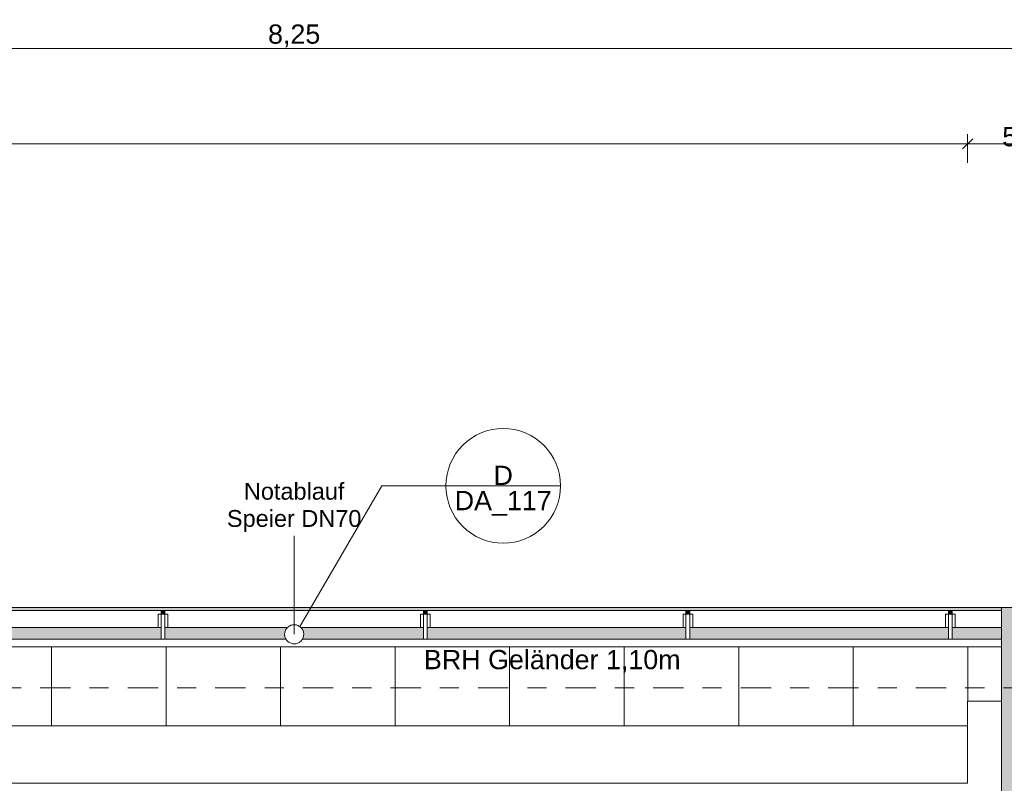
# Model space of a CAD drawing. Header units: metres. Extents: x -180 to 4, y -47 to 4.
# Tile 223 of 256: x -88.48 to -83.33, y -0.95 to 3.05. Entities that reach past the tile are written whole.
import ezdxf

# ---------------------------------------------------------------- set-up
doc = ezdxf.new("R2010")
doc.units = ezdxf.units.M
doc.header["$LTSCALE"] = 0.05
doc.header["$PDMODE"] = 1
doc.header["$PDSIZE"] = -2
doc.linetypes.add('Linienart-53', pattern=[5.291531, 3.175, -1.058062, 0.352704, -0.705764])
doc.linetypes.add('VW-01 Strichlinie kurz', pattern=[1.999894, 0.999947, -0.999947])
doc.layers.get('0').update_dxf_attribs({"lineweight": 25})
for name, color, linetype, lineweight, true_color in [('30 -35 Decken- 11 Bodendurchbruch', 7, 'Continuous', 15, 0x599559), ('30 -36 Dächer- 3 Dachbeläge', 7, 'Continuous', 15, 0x9999ff), ('30 -36 Dächer- 4 Dachbekleidungen', 7, 'Continuous', 9, 0xccccff), ('70 -72 Beschriftung- 1 Beschriftung allgemein', 7, 'Continuous', 9, 0xff6633), ('70 -72 Beschriftung- 7 Detailverweise', 7, 'Continuous', 9, 0x00dd00), ('70 -76 Bemaßung- 2 Allgemein', 7, 'Continuous', 5, 0x6666cc)]:
    doc.layers.add(name, color=color, linetype=linetype, lineweight=lineweight, true_color=true_color)
for name, color, linetype, lineweight in [('30 -36 Dächer- 9 Sonstiges zur KG360', 7, 'VW-01 Strichlinie kurz', 9), ('40 -41 Abwasser_Wasser_Gas- 2 Wasser-1', 7, 'Continuous', 15), ('60- 61 allgemeine Ausstattung- 4 Terrassen', 7, 'Continuous', 9), ('70 -71 Achsen- 1 Gebäudeachsen', 7, 'Linienart-53', 18), ('Keine', 7, 'Continuous', 9)]:
    doc.layers.add(name, color=color, linetype=linetype, lineweight=lineweight)
doc.styles.add('Arial', font='arial.ttf')
doc.dimstyles.new('k+k_klein', dxfattribs={"dimtxt": 0.075516, "dimasz": 0.05302, "dimexe": 0.05, "dimexo": 0.15, "dimgap": 0.005, "dimtad": 1, "dimdec": 3, "dimtxsty": 'Arial', "dimblk": 'VW_SLASH-2', "dimblk1": 'VW_SLASH-2', "dimblk2": 'VW_SLASH-2', "dimcen": 0, "dimdle": 0.025, "dimadec": 3, "dimazin": 0, "dimtfac": 0.75, "dimtdec": 3, "dimtix": 1, "dimtmove": 0, "dimatfit": 0, "dimldrblk": 'VW_FILLEDARROW', "dimfxl": 0.1, "dimfxlon": 1, "dimfrac": 2, "dimtolj": 1, "dimarcsym": 0})

# ---------------------------------------------------------------- blocks, each defined once
blk = doc.blocks.new('Gruppe-343')
at = {"layer": '30 -36 Dächer- 9 Sonstiges zur KG360', "color": 9, "lineweight": 5, "true_color": 0xbababa, "flags": 128}
blk.add_lwpolyline([(-80.841, -0.027), (-80.596, -0.0391), (-80.3533, -0.0751), (-80.1153, -0.1347), (-79.8843, -0.2173), (-79.6625, -0.3222), (-79.4521, -0.4484), (-79.255, -0.5945), (-79.0732, -0.7593), (-78.9085, -0.9411), (-78.7623, -1.1381), (-78.6362, -1.3486), (-78.5313, -1.5703), (-78.4486, -1.8013), (-78.389, -2.0393), (-78.353, -2.282), (-78.341, -2.527), (-78.353, -2.7721), (-78.389, -3.0148), (-78.4486, -3.2528), (-78.5313, -3.4838), (-78.6362, -3.7055), (-78.7623, -3.916), (-78.9085, -4.113), (-79.0732, -4.2948), (-79.255, -4.4596), (-79.4521, -4.6057), (-79.6625, -4.7318), (-79.8843, -4.8367), (-80.1153, -4.9194), (-80.3533, -4.979), (-80.596, -5.015), (-80.841, -5.027), (-81.086, -5.015), (-81.3287, -4.979), (-81.5667, -4.9194), (-81.7977, -4.8367), (-82.0195, -4.7318), (-82.2299, -4.6057), (-82.427, -4.4596), (-82.6088, -4.2948), (-82.7735, -4.113), (-82.9197, -3.916), (-83.0458, -3.7055), (-83.1507, -3.4838), (-83.2334, -3.2528), (-83.293, -3.0148), (-83.329, -2.7721), (-83.341, -2.527), (-83.329, -2.282), (-83.293, -2.0393), (-83.2334, -1.8013), (-83.1507, -1.5703), (-83.0458, -1.3486), (-82.9197, -1.1381), (-82.7735, -0.9411), (-82.6088, -0.7593), (-82.427, -0.5945), (-82.2299, -0.4484), (-82.0195, -0.3222), (-81.7977, -0.2173), (-81.5667, -0.1347), (-81.3287, -0.0751), (-81.086, -0.0391)], close=True, dxfattribs=at)
at = {"layer": '30 -36 Dächer- 9 Sonstiges zur KG360', "lineweight": 9, "transparency": 33554687, "flags": 128}
blk.add_lwpolyline([(-80.841, -2.1858), (-80.4998, -2.5228), (-80.841, -2.8682), (-81.1822, -2.5313)], close=True, dxfattribs=at)
at = {"layer": '30 -36 Dächer- 9 Sonstiges zur KG360', "color": 7, "transparency": 33554687, "insert": (-80.4998, -2.4045), "char_height": 0.0881, "attachment_point": 1, "line_spacing_factor": 0.969685, "style": 'Arial'}
blk.add_mtext('Sekurant', dxfattribs=at)
at = {"color": 255, "linetype": 'Continuous', "transparency": 33554687}
blk.add_wipeout([(-80.8404, -2.5779), (-80.8454, -2.5777), (-80.8503, -2.577), (-80.8551, -2.5759), (-80.8599, -2.5742), (-80.8644, -2.5722), (-80.8687, -2.5696), (-80.8727, -2.5667), (-80.8765, -2.5634), (-80.8799, -2.5598), (-80.8829, -2.5558), (-80.8855, -2.5516), (-80.8877, -2.5471), (-80.8894, -2.5424), (-80.8907, -2.5376), (-80.8915, -2.5327), (-80.8918, -2.5277), (-80.8916, -2.5227), (-80.891, -2.5177), (-80.8898, -2.5129), (-80.8882, -2.5082), (-80.8861, -2.5036), (-80.8836, -2.4993), (-80.8807, -2.4953), (-80.8774, -2.4916), (-80.8737, -2.4882), (-80.8698, -2.4851), (-80.8655, -2.4825), (-80.861, -2.4803), (-80.8564, -2.4786), (-80.8515, -2.4773), (-80.8466, -2.4765), (-80.8416, -2.4762), (-80.8366, -2.4764), (-80.8317, -2.4771), (-80.8269, -2.4782), (-80.8221, -2.4799), (-80.8176, -2.4819), (-80.8133, -2.4844), (-80.8093, -2.4874), (-80.8055, -2.4907), (-80.8021, -2.4943), (-80.7991, -2.4983), (-80.7965, -2.5025), (-80.7943, -2.507), (-80.7926, -2.5117), (-80.7913, -2.5165), (-80.7905, -2.5214), (-80.7902, -2.5264), (-80.7904, -2.5314), (-80.791, -2.5363), (-80.7922, -2.5412), (-80.7938, -2.5459), (-80.7959, -2.5504), (-80.7984, -2.5547), (-80.8013, -2.5588), (-80.8046, -2.5625), (-80.8083, -2.5659), (-80.8122, -2.5689), (-80.8165, -2.5716), (-80.821, -2.5737), (-80.8256, -2.5755), (-80.8305, -2.5768), (-80.8354, -2.5775)], dxfattribs=at).dxf.layer = '30 -36 Dächer- 9 Sonstiges zur KG360'
at = {"layer": '30 -36 Dächer- 9 Sonstiges zur KG360', "linetype": 'Continuous', "transparency": 33554687, "flags": 128}
blk.add_lwpolyline([(-80.8404, -2.5779), (-80.8454, -2.5777), (-80.8503, -2.577), (-80.8551, -2.5759), (-80.8599, -2.5742), (-80.8644, -2.5722), (-80.8687, -2.5696), (-80.8727, -2.5667), (-80.8765, -2.5634), (-80.8799, -2.5598), (-80.8829, -2.5558), (-80.8855, -2.5516), (-80.8877, -2.5471), (-80.8894, -2.5424), (-80.8907, -2.5376), (-80.8915, -2.5327), (-80.8918, -2.5277), (-80.8916, -2.5227), (-80.891, -2.5177), (-80.8898, -2.5129), (-80.8882, -2.5082), (-80.8861, -2.5036), (-80.8836, -2.4993), (-80.8807, -2.4953), (-80.8774, -2.4916), (-80.8737, -2.4882), (-80.8698, -2.4851), (-80.8655, -2.4825), (-80.861, -2.4803), (-80.8564, -2.4786), (-80.8515, -2.4773), (-80.8466, -2.4765), (-80.8416, -2.4762), (-80.8366, -2.4764), (-80.8317, -2.4771), (-80.8269, -2.4782), (-80.8221, -2.4799), (-80.8176, -2.4819), (-80.8133, -2.4844), (-80.8093, -2.4874), (-80.8055, -2.4907), (-80.8021, -2.4943), (-80.7991, -2.4983), (-80.7965, -2.5025), (-80.7943, -2.507), (-80.7926, -2.5117), (-80.7913, -2.5165), (-80.7905, -2.5214), (-80.7902, -2.5264), (-80.7904, -2.5314), (-80.791, -2.5363), (-80.7922, -2.5412), (-80.7938, -2.5459), (-80.7959, -2.5504), (-80.7984, -2.5547), (-80.8013, -2.5588), (-80.8046, -2.5625), (-80.8083, -2.5659), (-80.8122, -2.5689), (-80.8165, -2.5716), (-80.821, -2.5737), (-80.8256, -2.5755), (-80.8305, -2.5768), (-80.8354, -2.5775)], close=True, dxfattribs=at)
blk = doc.blocks.new('Gruppe-365')
at = {"color": 255, "lineweight": 9}
blk.add_wipeout([(-74.6216, -0.277), (-74.6216, -0.732), (-82.636, -0.732), (-82.636, -3.5964), (-81.5037, -3.5964), (-81.5037, -5.5564), (-82.636, -5.5564), (-82.636, -7.647), (-78.391, -7.647), (-78.391, -9.597), (-82.636, -9.597), (-82.636, -11.982), (-99.136, -11.982), (-99.136, -30.912), (-74.9949, -30.912), (-74.9949, -13.7471), (-74.6216, -13.7471), (-74.6216, -31.367), (-99.591, -31.367), (-99.591, -11.527), (-83.091, -11.527), (-83.091, -0.277)], dxfattribs=at).dxf.layer = '30 -36 Dächer- 3 Dachbeläge'
at = {"layer": '30 -36 Dächer- 3 Dachbeläge', "linetype": 'Continuous', "lineweight": 0}
h = blk.add_hatch(color=254, dxfattribs=at)
h.paths.add_polyline_path([(-24.751, -20.367), (-24.751, -31.617), (-50.341, -31.617), (-50.341, -20.367), (-74.251, -20.367), (-74.251, -31.617), (-99.841, -31.617), (-99.841, -11.277), (-83.341, -11.277), (-83.341, -0.027), (-49.501, -0.027), (-49.501, -11.277), (-33.841, -11.277), (-33.841, -0.027), (-0.001, -0.027), (-0.001, -20.367)])
h.paths.add_polyline_path([(-99.061, -11.527), (-99.061, -12.057), (-99.591, -12.057), (-99.591, -31.367), (-74.501, -31.367), (-74.501, -20.117), (-50.091, -20.117), (-50.091, -31.367), (-25.001, -31.367), (-25.001, -20.117), (-0.251, -20.117), (-0.251, -0.277), (-33.591, -0.277), (-33.591, -11.527), (-49.751, -11.527), (-49.751, -0.277), (-83.091, -0.277), (-83.091, -11.527)])
at = {"layer": '30 -36 Dächer- 3 Dachbeläge', "flags": 128}
blk.add_lwpolyline([(-24.751, -20.367), (-24.751, -31.617), (-50.341, -31.617), (-50.341, -20.367), (-74.251, -20.367), (-74.251, -31.617), (-99.841, -31.617), (-99.841, -11.277), (-83.341, -11.277), (-83.341, -0.027), (-49.501, -0.027), (-49.501, -11.277), (-33.841, -11.277), (-33.841, -0.027), (-0.001, -0.027), (-0.001, -20.367)], close=True, dxfattribs=at)
at = {"layer": 'Keine', "color": 7}
blk.add_blockref('Gruppe-343', (0, 0), dxfattribs=at)
blk = doc.blocks.new('Gruppe-802')
at = {"layer": '70 -72 Beschriftung- 1 Beschriftung allgemein', "linetype": 'Continuous', "lineweight": 0}
blk.add_hatch(color=30, dxfattribs=at).paths.add_polyline_path([(-87.0468, 0.3446), (-87.046, 0.3476), (-87.0452, 0.3446)])
at = {"layer": '70 -72 Beschriftung- 1 Beschriftung allgemein', "lineweight": 5, "flags": 128}
blk.add_lwpolyline([(-87.0468, 0.3446), (-87.046, 0.3476), (-87.0452, 0.3446)], close=True, dxfattribs=at)
at = {"layer": '70 -72 Beschriftung- 1 Beschriftung allgemein', "insert": (-87.046, 0.6257), "char_height": 0.088103, "attachment_point": 2, "line_spacing_factor": 0.969685, "style": 'Arial'}
blk.add_mtext('Notablauf\\PSpeier DN70', dxfattribs=at)
at = {"color": 255}
blk.add_wipeout([(-87.0027, -0.192), (-87.0054, -0.1962), (-87.0084, -0.2), (-87.0118, -0.2035), (-87.0156, -0.2067), (-87.0196, -0.2095), (-87.0239, -0.2119), (-87.0284, -0.2138), (-87.0331, -0.2153), (-87.0379, -0.2164), (-87.0427, -0.2169), (-87.0476, -0.217), (-87.0525, -0.2166), (-87.0574, -0.2157), (-87.0621, -0.2144), (-87.0666, -0.2126), (-87.071, -0.2103), (-87.0751, -0.2077), (-87.079, -0.2046), (-87.0825, -0.2012), (-87.0857, -0.1975), (-87.0885, -0.1934), (-87.0908, -0.1892), (-87.0928, -0.1847), (-87.0943, -0.18), (-87.0953, -0.1752), (-87.0959, -0.1703), (-87.096, -0.1654), (-87.0956, -0.1605), (-87.0947, -0.1557), (-87.0933, -0.151), (-87.0915, -0.1464), (-87.0893, -0.142), (-87.0866, -0.1379), (-87.0836, -0.1341), (-87.0802, -0.1305), (-87.0764, -0.1274), (-87.0724, -0.1246), (-87.0681, -0.1222), (-87.0636, -0.1202), (-87.0589, -0.1187), (-87.0541, -0.1177), (-87.0493, -0.1171), (-87.0444, -0.1171), (-87.0395, -0.1175), (-87.0346, -0.1183), (-87.0299, -0.1197), (-87.0254, -0.1215), (-87.021, -0.1237), (-87.0169, -0.1264), (-87.013, -0.1294), (-87.0095, -0.1329), (-87.0063, -0.1366), (-87.0035, -0.1406), (-87.0012, -0.1449), (-86.9992, -0.1494), (-86.9977, -0.1541), (-86.9967, -0.1589), (-86.9961, -0.1638), (-86.996, -0.1687), (-86.9964, -0.1736), (-86.9973, -0.1784), (-86.9987, -0.1831), (-87.0005, -0.1877)], dxfattribs=at).dxf.layer = '40 -41 Abwasser_Wasser_Gas- 2 Wasser-1'
at = {"layer": '40 -41 Abwasser_Wasser_Gas- 2 Wasser-1', "flags": 128}
blk.add_lwpolyline([(-87.0027, -0.192), (-87.0054, -0.1962), (-87.0084, -0.2), (-87.0118, -0.2035), (-87.0156, -0.2067), (-87.0196, -0.2095), (-87.0239, -0.2119), (-87.0284, -0.2138), (-87.0331, -0.2153), (-87.0379, -0.2164), (-87.0427, -0.2169), (-87.0476, -0.217), (-87.0525, -0.2166), (-87.0574, -0.2157), (-87.0621, -0.2144), (-87.0666, -0.2126), (-87.071, -0.2103), (-87.0751, -0.2077), (-87.079, -0.2046), (-87.0825, -0.2012), (-87.0857, -0.1975), (-87.0885, -0.1934), (-87.0908, -0.1892), (-87.0928, -0.1847), (-87.0943, -0.18), (-87.0953, -0.1752), (-87.0959, -0.1703), (-87.096, -0.1654), (-87.0956, -0.1605), (-87.0947, -0.1557), (-87.0933, -0.151), (-87.0915, -0.1464), (-87.0893, -0.142), (-87.0866, -0.1379), (-87.0836, -0.1341), (-87.0802, -0.1305), (-87.0764, -0.1274), (-87.0724, -0.1246), (-87.0681, -0.1222), (-87.0636, -0.1202), (-87.0589, -0.1187), (-87.0541, -0.1177), (-87.0493, -0.1171), (-87.0444, -0.1171), (-87.0395, -0.1175), (-87.0346, -0.1183), (-87.0299, -0.1197), (-87.0254, -0.1215), (-87.021, -0.1237), (-87.0169, -0.1264), (-87.013, -0.1294), (-87.0095, -0.1329), (-87.0063, -0.1366), (-87.0035, -0.1406), (-87.0012, -0.1449), (-86.9992, -0.1494), (-86.9977, -0.1541), (-86.9967, -0.1589), (-86.9961, -0.1638), (-86.996, -0.1687), (-86.9964, -0.1736), (-86.9973, -0.1784), (-86.9987, -0.1831), (-87.0005, -0.1877)], close=True, dxfattribs=at)
at = {"layer": '70 -72 Beschriftung- 1 Beschriftung allgemein'}
blk.add_line((-87.046, -0.167), (-87.046, 0.3476), dxfattribs=at)
blk = doc.blocks.new('Gruppe-868')
at = {"layer": '70 -72 Beschriftung- 7 Detailverweise'}
blk.add_line((0.935, 0), (0.335, 0), dxfattribs=at)
at = {"layer": '70 -72 Beschriftung- 7 Detailverweise', "flags": 128}
blk.add_lwpolyline([(0.935, 0), (0.9336, -0.0294), (0.9292, -0.0585), (0.9221, -0.0871), (0.9122, -0.1148), (0.8996, -0.1414), (0.8844, -0.1667), (0.8669, -0.1903), (0.8471, -0.2121), (0.8253, -0.2319), (0.8017, -0.2494), (0.7764, -0.2646), (0.7498, -0.2772), (0.7221, -0.2871), (0.6935, -0.2942), (0.6644, -0.2986), (0.635, -0.3), (0.6056, -0.2986), (0.5765, -0.2942), (0.5479, -0.2871), (0.5202, -0.2772), (0.4936, -0.2646), (0.4683, -0.2494), (0.4447, -0.2319), (0.4229, -0.2121), (0.4031, -0.1903), (0.3856, -0.1667), (0.3704, -0.1414), (0.3578, -0.1148), (0.3479, -0.0871), (0.3408, -0.0585), (0.3364, -0.0294), (0.335, 0), (0.3364, 0.0294), (0.3408, 0.0585), (0.3479, 0.0871), (0.3578, 0.1148), (0.3704, 0.1414), (0.3856, 0.1667), (0.4031, 0.1903), (0.4229, 0.2121), (0.4447, 0.2319), (0.4683, 0.2494), (0.4936, 0.2646), (0.5202, 0.2772), (0.5479, 0.2871), (0.5765, 0.2942), (0.6056, 0.2986), (0.635, 0.3), (0.6644, 0.2986), (0.6935, 0.2942), (0.7221, 0.2871), (0.7498, 0.2772), (0.7764, 0.2646), (0.8017, 0.2494), (0.8253, 0.2319), (0.8471, 0.2121), (0.8669, 0.1903), (0.8844, 0.1667), (0.8996, 0.1414), (0.9122, 0.1148), (0.9221, 0.0871), (0.9292, 0.0585), (0.9336, 0.0294)], close=True, dxfattribs=at)
at = {"layer": '70 -72 Beschriftung- 7 Detailverweise'}
blk.add_point((0.635, 0), dxfattribs=at)
at = {"layer": '70 -72 Beschriftung- 7 Detailverweise', "line_spacing_factor": 0.96878, "style": 'Arial'}
for s, insert, char_height, attachment_point in [('D', (0.635, 0.0046), 0.1007, 8), ('DA_117', (0.635, -0.0267), 0.10069, 2)]:
    blk.add_mtext(s, dxfattribs=dict(at, insert=insert, char_height=char_height, attachment_point=attachment_point))
blk = doc.blocks.new('Referenzmarkierung-68')
at = {"layer": '70 -72 Beschriftung- 7 Detailverweise', "transparency": 33554687}
for q in [(-0.431, -0.7363), (0.635, 0)]:
    blk.add_line((0, 0), q, dxfattribs=at)
at = {"layer": '70 -72 Beschriftung- 7 Detailverweise', "color": 7, "transparency": 33554687}
blk.add_blockref('Gruppe-868', (0, 0), dxfattribs=at)
blk = doc.blocks.new('Gruppe-924')
at = {"layer": '70 -72 Beschriftung- 1 Beschriftung allgemein', "insert": (-86.3663, -0.2491), "char_height": 0.100689, "attachment_point": 1, "line_spacing_factor": 0.970891, "style": 'Arial'}
blk.add_mtext('BRH Geländer 1,10m', dxfattribs=at)
blk = doc.blocks.new('Gruppe-1049')
at = {"color": 255}
blk.add_wipeout([(-83.6185, -0.132), (-83.6185, -0.062), (-83.5985, -0.062), (-83.5985, -0.132)], dxfattribs=at).dxf.layer = '30 -36 Dächer- 4 Dachbekleidungen'
at = {"layer": '30 -36 Dächer- 3 Dachbeläge', "linetype": 'Continuous', "lineweight": 0, "transparency": 33554687}
blk.add_hatch(color=254, dxfattribs=at).paths.add_polyline_path([(-83.6185, -0.042), (-83.6185, -0.062), (-83.5985, -0.062), (-83.5985, -0.042)])
at = {"layer": '30 -36 Dächer- 3 Dachbeläge', "color": 254, "linetype": 'Continuous', "lineweight": 9, "true_color": 0xccccff, "transparency": 33554687, "flags": 128}
blk.add_lwpolyline([(-83.6185, -0.042), (-83.6185, -0.062), (-83.5985, -0.062), (-83.5985, -0.042)], dxfattribs=at)
at = {"layer": '30 -36 Dächer- 4 Dachbekleidungen', "flags": 128}
for points in [[(-83.6335, -0.132), (-83.6335, -0.062), (-83.6185, -0.062)], [(-83.6185, -0.132), (-83.6185, -0.062), (-83.5985, -0.062), (-83.5985, -0.132)], [(-83.5835, -0.132), (-83.5835, -0.062), (-83.5985, -0.062)]]:
    blk.add_lwpolyline(points, dxfattribs=at)
at = {"color": 255}
blk.add_wipeout([(-83.6185, -0.132), (-83.6185, -0.192), (-83.5985, -0.192), (-83.5985, -0.132)], dxfattribs=at).dxf.layer = '30 -36 Dächer- 4 Dachbekleidungen'
at = {"layer": '30 -36 Dächer- 4 Dachbekleidungen', "flags": 128}
blk.add_lwpolyline([(-83.6185, -0.132), (-83.6185, -0.192), (-83.5985, -0.192), (-83.5985, -0.132)], dxfattribs=at)
blk = doc.blocks.new('Gruppe-1050')
at = {"color": 255}
blk.add_wipeout([(-84.9935, -0.132), (-84.9935, -0.062), (-84.9735, -0.062), (-84.9735, -0.132)], dxfattribs=at).dxf.layer = '30 -36 Dächer- 4 Dachbekleidungen'
at = {"layer": '30 -36 Dächer- 3 Dachbeläge', "linetype": 'Continuous', "lineweight": 0, "transparency": 33554687}
blk.add_hatch(color=254, dxfattribs=at).paths.add_polyline_path([(-84.9935, -0.042), (-84.9935, -0.062), (-84.9735, -0.062), (-84.9735, -0.042)])
at = {"layer": '30 -36 Dächer- 3 Dachbeläge', "color": 254, "linetype": 'Continuous', "lineweight": 9, "true_color": 0xccccff, "transparency": 33554687, "flags": 128}
blk.add_lwpolyline([(-84.9935, -0.042), (-84.9935, -0.062), (-84.9735, -0.062), (-84.9735, -0.042)], dxfattribs=at)
at = {"layer": '30 -36 Dächer- 4 Dachbekleidungen', "flags": 128}
for points in [[(-85.0085, -0.132), (-85.0085, -0.062), (-84.9935, -0.062)], [(-84.9935, -0.132), (-84.9935, -0.062), (-84.9735, -0.062), (-84.9735, -0.132)], [(-84.9585, -0.132), (-84.9585, -0.062), (-84.9735, -0.062)]]:
    blk.add_lwpolyline(points, dxfattribs=at)
at = {"color": 255}
blk.add_wipeout([(-84.9935, -0.132), (-84.9935, -0.192), (-84.9735, -0.192), (-84.9735, -0.132)], dxfattribs=at).dxf.layer = '30 -36 Dächer- 4 Dachbekleidungen'
at = {"layer": '30 -36 Dächer- 4 Dachbekleidungen', "flags": 128}
blk.add_lwpolyline([(-84.9935, -0.132), (-84.9935, -0.192), (-84.9735, -0.192), (-84.9735, -0.132)], dxfattribs=at)
blk = doc.blocks.new('Gruppe-1051')
at = {"color": 255}
blk.add_wipeout([(-86.3685, -0.132), (-86.3685, -0.062), (-86.3485, -0.062), (-86.3485, -0.132)], dxfattribs=at).dxf.layer = '30 -36 Dächer- 4 Dachbekleidungen'
at = {"layer": '30 -36 Dächer- 3 Dachbeläge', "linetype": 'Continuous', "lineweight": 0, "transparency": 33554687}
blk.add_hatch(color=254, dxfattribs=at).paths.add_polyline_path([(-86.3685, -0.042), (-86.3685, -0.062), (-86.3485, -0.062), (-86.3485, -0.042)])
at = {"layer": '30 -36 Dächer- 3 Dachbeläge', "color": 254, "linetype": 'Continuous', "lineweight": 9, "true_color": 0xccccff, "transparency": 33554687, "flags": 128}
blk.add_lwpolyline([(-86.3685, -0.042), (-86.3685, -0.062), (-86.3485, -0.062), (-86.3485, -0.042)], dxfattribs=at)
at = {"layer": '30 -36 Dächer- 4 Dachbekleidungen', "flags": 128}
for points in [[(-86.3835, -0.132), (-86.3835, -0.062), (-86.3685, -0.062)], [(-86.3685, -0.132), (-86.3685, -0.062), (-86.3485, -0.062), (-86.3485, -0.132)], [(-86.3335, -0.132), (-86.3335, -0.062), (-86.3485, -0.062)]]:
    blk.add_lwpolyline(points, dxfattribs=at)
at = {"color": 255}
blk.add_wipeout([(-86.3685, -0.132), (-86.3685, -0.192), (-86.3485, -0.192), (-86.3485, -0.132)], dxfattribs=at).dxf.layer = '30 -36 Dächer- 4 Dachbekleidungen'
at = {"layer": '30 -36 Dächer- 4 Dachbekleidungen', "flags": 128}
blk.add_lwpolyline([(-86.3685, -0.132), (-86.3685, -0.192), (-86.3485, -0.192), (-86.3485, -0.132)], dxfattribs=at)
blk = doc.blocks.new('Gruppe-1052')
at = {"color": 255}
blk.add_wipeout([(-87.7435, -0.132), (-87.7435, -0.062), (-87.7235, -0.062), (-87.7235, -0.132)], dxfattribs=at).dxf.layer = '30 -36 Dächer- 4 Dachbekleidungen'
at = {"layer": '30 -36 Dächer- 3 Dachbeläge', "linetype": 'Continuous', "lineweight": 0, "transparency": 33554687}
blk.add_hatch(color=254, dxfattribs=at).paths.add_polyline_path([(-87.7435, -0.042), (-87.7435, -0.062), (-87.7235, -0.062), (-87.7235, -0.042)])
at = {"layer": '30 -36 Dächer- 3 Dachbeläge', "color": 254, "linetype": 'Continuous', "lineweight": 9, "true_color": 0xccccff, "transparency": 33554687, "flags": 128}
blk.add_lwpolyline([(-87.7435, -0.042), (-87.7435, -0.062), (-87.7235, -0.062), (-87.7235, -0.042)], dxfattribs=at)
at = {"layer": '30 -36 Dächer- 4 Dachbekleidungen', "flags": 128}
for points in [[(-87.7585, -0.132), (-87.7585, -0.062), (-87.7435, -0.062)], [(-87.7435, -0.132), (-87.7435, -0.062), (-87.7235, -0.062), (-87.7235, -0.132)], [(-87.7085, -0.132), (-87.7085, -0.062), (-87.7235, -0.062)]]:
    blk.add_lwpolyline(points, dxfattribs=at)
at = {"color": 255}
blk.add_wipeout([(-87.7435, -0.132), (-87.7435, -0.192), (-87.7235, -0.192), (-87.7235, -0.132)], dxfattribs=at).dxf.layer = '30 -36 Dächer- 4 Dachbekleidungen'
at = {"layer": '30 -36 Dächer- 4 Dachbekleidungen', "flags": 128}
blk.add_lwpolyline([(-87.7435, -0.132), (-87.7435, -0.192), (-87.7235, -0.192), (-87.7235, -0.132)], dxfattribs=at)
blk = doc.blocks.new('Gruppe-1384')
at = {"layer": '30 -36 Dächer- 3 Dachbeläge', "linetype": 'Continuous', "lineweight": 0}
blk.add_hatch(color=254, dxfattribs=at).paths.add_polyline_path([(-159.80099996, -0.19204198), (-83.34099996, -0.19204198), (-83.34099996, -0.02704198), (-159.80099996, -0.02704198)])
at = {"layer": '60- 61 allgemeine Ausstattung- 4 Terrassen', "linetype": 'Continuous', "lineweight": 9, "transparency": 33554534}
h = blk.add_hatch(dxfattribs=at)
h.set_pattern_fill('Platte 60_60 SRF-1', style=0, pattern_type=2)
h.set_pattern_definition([(90, (-83.5178, -0.64704), (-0.6, 7e-17), []), (0, (-83.5178, -0.64704), (0, 0.6), [])])
h.paths.add_polyline_path([(-83.34099996, -0.19204198), (-99.22099996, -0.19204198), (-99.22099996, -0.64704198), (-83.51799996, -0.64704198), (-83.51799996, -0.51704198), (-83.34099996, -0.51704198)])
at = {"layer": '30 -36 Dächer- 3 Dachbeläge', "flags": 128}
blk.add_lwpolyline([(-159.80099996, -0.19204198), (-83.34099996, -0.19204198), (-83.34099996, -0.02704198), (-159.80099996, -0.02704198)], close=True, dxfattribs=at)
at = {"layer": '60- 61 allgemeine Ausstattung- 4 Terrassen', "color": 252, "linetype": 'Continuous', "lineweight": 9, "true_color": 0x888888, "transparency": 33554687, "flags": 128}
blk.add_lwpolyline([(-83.34099996, -0.19204198), (-99.22099996, -0.19204198), (-99.22099996, -0.64704198), (-83.51799996, -0.64704198), (-83.51799996, -0.51704198), (-83.34099996, -0.51704198)], close=True, dxfattribs=at)
at = {"layer": '70 -72 Beschriftung- 7 Detailverweise', "transparency": 33554687}
blk.add_line((-86.586, 0.61), (-85.951, 0.61), dxfattribs=at)
at = {"layer": '70 -72 Beschriftung- 7 Detailverweise'}
blk.add_line((-85.651, 0.61), (-86.251, 0.61), dxfattribs=at)
at = {"layer": '70 -72 Beschriftung- 7 Detailverweise', "flags": 128}
blk.add_lwpolyline([(-85.651, 0.61), (-85.65244458, 0.58059486), (-85.65676442, 0.5514729), (-85.6639179, 0.5229146), (-85.67383614, 0.49519497), (-85.68642362, 0.46858098), (-85.70155912, 0.44332893), (-85.71909686, 0.41968201), (-85.73886797, 0.39786797), (-85.76068201, 0.37809686), (-85.78432893, 0.36055912), (-85.80958098, 0.34542362), (-85.83619497, 0.33283614), (-85.8639146, 0.3229179), (-85.8924729, 0.31576442), (-85.92159486, 0.31144458), (-85.951, 0.31), (-85.98040514, 0.31144458), (-86.0095271, 0.31576442), (-86.0380854, 0.3229179), (-86.06580503, 0.33283614), (-86.09241902, 0.34542362), (-86.11767107, 0.36055912), (-86.14131799, 0.37809686), (-86.16313203, 0.39786797), (-86.18290314, 0.41968201), (-86.20044088, 0.44332893), (-86.21557638, 0.46858098), (-86.22816386, 0.49519497), (-86.2380821, 0.5229146), (-86.24523558, 0.5514729), (-86.24955542, 0.58059486), (-86.251, 0.61), (-86.24955542, 0.63940514), (-86.24523558, 0.6685271), (-86.2380821, 0.6970854), (-86.22816386, 0.72480503), (-86.21557638, 0.75141902), (-86.20044088, 0.77667107), (-86.18290314, 0.80031799), (-86.16313203, 0.82213203), (-86.14131799, 0.84190314), (-86.11767107, 0.85944088), (-86.09241902, 0.87457638), (-86.06580503, 0.88716386), (-86.0380854, 0.8970821), (-86.0095271, 0.90423558), (-85.98040514, 0.90855542), (-85.951, 0.91), (-85.92159486, 0.90855542), (-85.8924729, 0.90423558), (-85.8639146, 0.8970821), (-85.83619497, 0.88716386), (-85.80958098, 0.87457638), (-85.78432893, 0.85944088), (-85.76068201, 0.84190314), (-85.73886797, 0.82213203), (-85.71909686, 0.80031799), (-85.70155912, 0.77667107), (-85.68642362, 0.75141902), (-85.67383614, 0.72480503), (-85.6639179, 0.6970854), (-85.65676442, 0.6685271), (-85.65244458, 0.63940514)], close=True, dxfattribs=at)
at = {"layer": '70 -72 Beschriftung- 7 Detailverweise'}
blk.add_point((-85.951, 0.61), dxfattribs=at)
at = {"layer": '70 -72 Beschriftung- 7 Detailverweise', "line_spacing_factor": 0.96878, "style": 'Arial'}
for s, insert, char_height, attachment_point in [('D', (-85.951, 0.61458611), 0.10068866, 8), ('DA_117', (-85.951, 0.58333588), 0.100688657, 2)]:
    blk.add_mtext(s, dxfattribs=dict(at, insert=insert, char_height=char_height, attachment_point=attachment_point))
at = {"color": 255}
for points in [[(-159.80099996, -0.13204198), (-83.34099996, -0.13204198), (-83.34099996, -0.04204198), (-159.80099996, -0.04204198)], [(-159.80099996, -0.23204198), (-83.34099996, -0.23204198), (-83.34099996, -0.19204198), (-159.80099996, -0.19204198)]]:
    blk.add_wipeout(points, dxfattribs=at).dxf.layer = '30 -36 Dächer- 4 Dachbekleidungen'
at = {"color": 255, "lineweight": 9}
blk.add_wipeout([(-159.62399996, -0.64704198), (-83.51799996, -0.64704198), (-83.51799996, -0.94704198), (-159.62399996, -0.94704198)], dxfattribs=at).dxf.layer = '40 -41 Abwasser_Wasser_Gas- 2 Wasser-1'
at = {"layer": '30 -36 Dächer- 4 Dachbekleidungen', "flags": 128}
for points in [[(-159.80099996, -0.13204198), (-83.34099996, -0.13204198), (-83.34099996, -0.04204198), (-159.80099996, -0.04204198)], [(-159.80099996, -0.23204198), (-83.34099996, -0.23204198), (-83.34099996, -0.19204198), (-159.80099996, -0.19204198)]]:
    blk.add_lwpolyline(points, close=True, dxfattribs=at)
at = {"layer": '40 -41 Abwasser_Wasser_Gas- 2 Wasser-1', "color": 7, "lineweight": 9, "flags": 128}
blk.add_lwpolyline([(-159.62399996, -0.64704198), (-83.51799996, -0.64704198), (-83.51799996, -0.94704198), (-159.62399996, -0.94704198)], close=True, dxfattribs=at)
at = {"layer": '70 -72 Beschriftung- 1 Beschriftung allgemein', "color": 7}
blk.add_blockref('Gruppe-924', (0, 0), dxfattribs=at)
at = {"layer": '40 -41 Abwasser_Wasser_Gas- 2 Wasser-1', "color": 7}
blk.add_blockref('Gruppe-802', (0, 0), dxfattribs=at)
at = {"layer": '70 -72 Beschriftung- 1 Beschriftung allgemein', "color": 7}
for name in ['Gruppe-1052', 'Gruppe-1050', 'Gruppe-1049']:
    blk.add_blockref(name, (0, 0), dxfattribs=at)
at = {"layer": '70 -72 Beschriftung- 7 Detailverweise', "transparency": 33554687}
blk.add_line((-86.586, 0.61), (-87.0170083, -0.12630522), dxfattribs=at)
at = {"layer": '70 -72 Beschriftung- 7 Detailverweise'}
blk.add_blockref('Referenzmarkierung-68', (-86.586, 0.61), dxfattribs=at)
at = {"layer": '70 -72 Beschriftung- 1 Beschriftung allgemein', "color": 7}
blk.add_blockref('Gruppe-1051', (0, 0), dxfattribs=at)
blk = doc.blocks.new('_Dach_2D (2D)')
at = {"layer": '30 -35 Decken- 11 Bodendurchbruch', "color": 7}
blk.add_blockref('Gruppe-365', (0, 0), dxfattribs=at)
at = {"layer": '60- 61 allgemeine Ausstattung- 4 Terrassen', "color": 7}
blk.add_blockref('Gruppe-1384', (0, 0), dxfattribs=at)
blk = doc.blocks.new('VW_SLASH-2')
at = {"color": 0, "linetype": 'ByBlock', "lineweight": -2, "transparency": 16777216}
blk.add_line((0.472, 0), (-1, 0), dxfattribs=at)
at = {"color": 0, "lineweight": 5, "transparency": 16777216, "flags": 128}
blk.add_lwpolyline([(0.5, 0.5), (-0.5, -0.5)], dxfattribs=at)
blk = doc.blocks.new('*D2197')
at = {"layer": '70 -76 Bemaßung- 2 Allgemein', "color": 0, "lineweight": -2}
for p, q in [((-91.171, 3.05), (-91.171, 2.95)), ((-82.921, 3.05), (-82.921, 2.95)), ((-82.974, 2.9), (-91.118, 2.9))]:
    blk.add_line(p, q, dxfattribs=at)
at = {"layer": 'Defpoints', "color": 0}
for p in [(-91.171, 2.9), (-91.171, 2.9), (-82.921, 2.9)]:
    blk.add_point(p, dxfattribs=at)
at = {"layer": '70 -76 Bemaßung- 2 Allgemein', "color": 0, "lineweight": -2, "xscale": 0.05302001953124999, "yscale": 0.05302001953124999, "zscale": 0.05302001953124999, "rotation": 180}
blk.add_blockref('VW_SLASH-2', (-91.171, 2.9), dxfattribs=at)
at = {"layer": '70 -76 Bemaßung- 2 Allgemein', "color": 0, "lineweight": -2, "xscale": 0.05302001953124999, "yscale": 0.05302001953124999, "zscale": 0.05302001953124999}
blk.add_blockref('VW_SLASH-2', (-82.921, 2.9), dxfattribs=at)
at = {"layer": '70 -76 Bemaßung- 2 Allgemein', "color": 0, "insert": (-87.046, 2.9654), "char_height": 0.10069, "attachment_point": 5, "style": 'Arial'}
blk.add_mtext('\\A1;8,25', dxfattribs=at)
blk = doc.blocks.new('VW_FILLEDARROW')
at = {"linetype": 'Continuous', "lineweight": 0, "transparency": 16777216}
blk.add_hatch(color=0, dxfattribs=at).paths.add_polyline_path([(-2.829, 0.758), (0, 0), (-2.829, -0.758)])
at = {"color": 0, "lineweight": 5, "transparency": 16777216, "flags": 128}
blk.add_lwpolyline([(-2.829, 0.758), (0, 0), (-2.829, -0.758)], close=True, dxfattribs=at)
blk = doc.blocks.new('*D2243')
at = {"layer": '70 -76 Bemaßung- 2 Allgemein', "color": 0, "lineweight": -2}
for p, q in [((-99.421, 2.3), (-99.421, 2.45)), ((-83.518, 2.3), (-83.518, 2.45)), ((-83.571, 2.4), (-99.368, 2.4))]:
    blk.add_line(p, q, dxfattribs=at)
at = {"layer": 'Defpoints', "color": 0}
for p in [(-99.421, 2.4), (-83.518, -0.497), (-99.421, -11.307)]:
    blk.add_point(p, dxfattribs=at)
at = {"layer": '70 -76 Bemaßung- 2 Allgemein', "color": 0, "lineweight": -2, "xscale": 0.05302001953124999, "yscale": 0.05302001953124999, "zscale": 0.05302001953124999, "rotation": 180}
blk.add_blockref('VW_SLASH-2', (-99.421, 2.4), dxfattribs=at)
at = {"layer": '70 -76 Bemaßung- 2 Allgemein', "color": 0, "lineweight": -2, "xscale": 0.05302001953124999, "yscale": 0.05302001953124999, "zscale": 0.05302001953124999}
blk.add_blockref('VW_SLASH-2', (-83.518, 2.4), dxfattribs=at)
at = {"layer": '70 -76 Bemaßung- 2 Allgemein', "color": 0, "insert": (-91.4695, 2.4831), "char_height": 0.100689, "attachment_point": 5, "style": 'Arial'}
blk.add_mtext('\\A1;15,90\\S3^ ;', dxfattribs=at)
blk = doc.blocks.new('*D2244')
at = {"layer": '70 -76 Bemaßung- 2 Allgemein', "color": 0, "lineweight": -2}
for p, q in [((-83.518, 2.3), (-83.518, 2.45)), ((-82.921, 2.3), (-82.921, 2.45)), ((-82.974, 2.4), (-83.465, 2.4))]:
    blk.add_line(p, q, dxfattribs=at)
at = {"layer": 'Defpoints', "color": 0}
for p in [(-83.518, 2.4), (-82.921, 1.4), (-83.518, -0.497)]:
    blk.add_point(p, dxfattribs=at)
at = {"layer": '70 -76 Bemaßung- 2 Allgemein', "color": 0, "lineweight": -2, "xscale": 0.05302001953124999, "yscale": 0.05302001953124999, "zscale": 0.05302001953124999, "rotation": 180}
blk.add_blockref('VW_SLASH-2', (-83.518, 2.4), dxfattribs=at)
at = {"layer": '70 -76 Bemaßung- 2 Allgemein', "color": 0, "lineweight": -2, "xscale": 0.05302001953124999, "yscale": 0.05302001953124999, "zscale": 0.05302001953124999}
blk.add_blockref('VW_SLASH-2', (-82.921, 2.4), dxfattribs=at)
at = {"layer": '70 -76 Bemaßung- 2 Allgemein', "color": 0, "insert": (-83.2195, 2.4723), "char_height": 0.100689, "attachment_point": 5, "style": 'Arial'}
blk.add_mtext('\\A1;59\\S7^ ;', dxfattribs=at)
blk = doc.blocks.new('_Achsen (3D)')
at = {"layer": '70 -71 Achsen- 1 Gebäudeachsen', "transparency": 33554687}
blk.add_line((-179.668, -0.447), (3.826, -0.447), dxfattribs=at)
blk = doc.blocks.new('Gruppe-1909')
at = {"layer": '70 -76 Bemaßung- 2 Allgemein'}
dim = blk.add_linear_dim(base=(-91.17099996, 2.89995802), p1=(-82.92099996, 2.89995802), p2=(-91.17099996, 2.89995802), text='8,25', dimstyle='k+k_klein', override={"dimtxt": 0.100689, "dimgap": 0.005, "dimdec": 8, "dimpost": '<>', "dimtxsty": 'Arial', "dimtmove": 2}, dxfattribs=at)
dim.commit()
dim.dimension.update_dxf_attribs({"geometry": '*D2197', "text_midpoint": (-87.04599996, 2.96542156)})
blk = doc.blocks.new('Gruppe-1912')
at = {"layer": '70 -76 Bemaßung- 2 Allgemein'}
for base, p1, p2, text, picture, middle in [((-99.42099996, 2.39995802), (-83.51799996, -0.49704198), (-99.42099996, -11.30704198), '15,90\\S3^ ;', '*D2243', (-91.46949996, 2.48305885)), ((-83.51799996, 2.39995802), (-82.92099996, 1.39995802), (-83.51799996, -0.49704198), '59\\S7^ ;', '*D2244', (-83.21949996, 2.47228517))]:
    dim = blk.add_linear_dim(base=base, p1=p1, p2=p2, text=text, dimstyle='k+k_klein', override={"dimtxt": 0.100689, "dimgap": 0.005, "dimdec": 8, "dimpost": '<>', "dimtxsty": 'Arial', "dimtmove": 2}, dxfattribs=at)
    dim.commit()
    dim.dimension.update_dxf_attribs({"geometry": picture, "text_midpoint": middle})
blk = doc.blocks.new('_Dach_2D Bemaßung_ Beschriftung (2D)')
at = {"layer": '70 -76 Bemaßung- 2 Allgemein'}
for name in ['Gruppe-1909', 'Gruppe-1912']:
    blk.add_blockref(name, (0, 0), dxfattribs=at)

msp = doc.modelspace()

# ---------------------------------------------------------------- block references
at = {"layer": 'Keine', "color": 1}
msp.add_blockref('_Dach_2D (2D)', (0, 0), dxfattribs=at)

# ---------------------------------------------------------------- next in the draw order: block references
msp.add_blockref('_Dach_2D Bemaßung_ Beschriftung (2D)', (0, 0), dxfattribs=at)

# ---------------------------------------------------------------- next in the draw order: block references
msp.add_blockref('_Achsen (3D)', (0, 0), dxfattribs=at)

doc.saveas('drawing.dxf')
